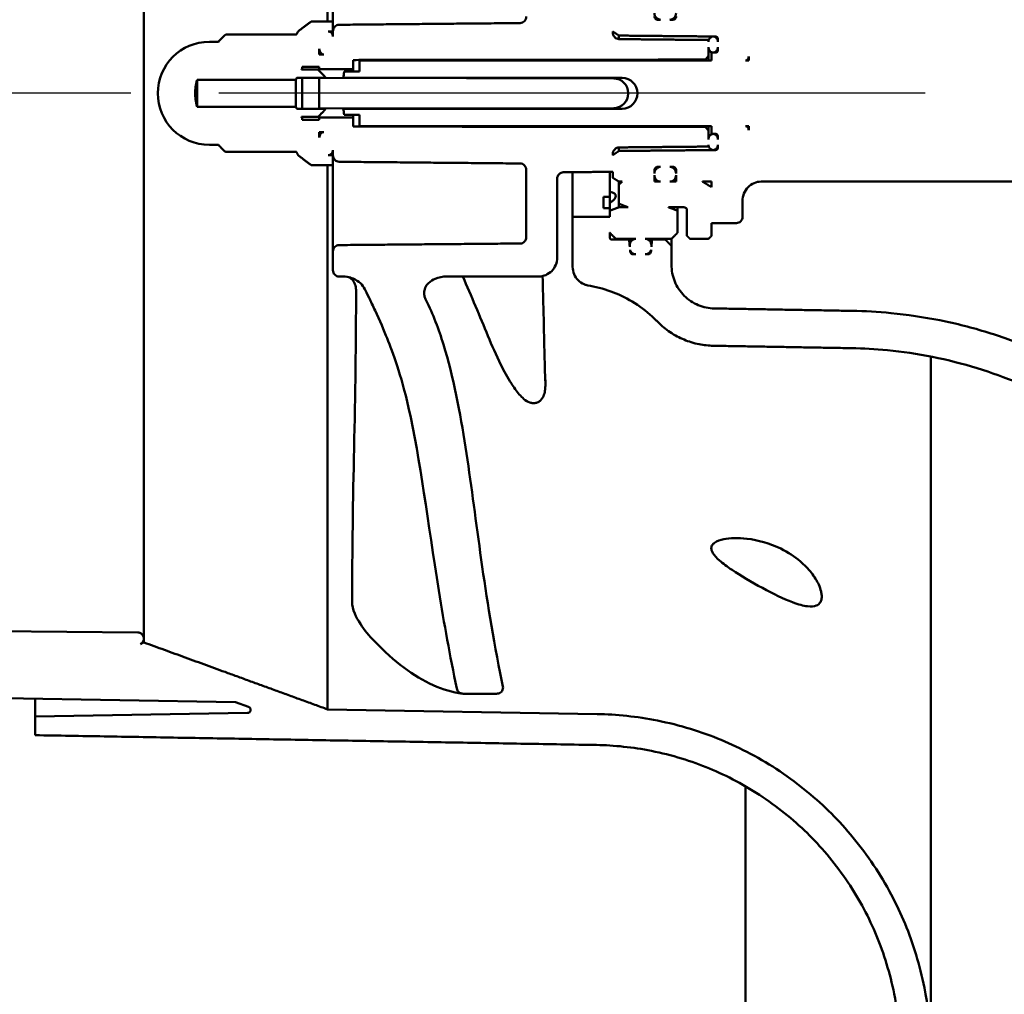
# Model space of a CAD drawing. Header units: inches. Extents: x 0 to 234, y 0 to 165.
# Tile 66 of 85: x 151.12 to 157.4, y 66.74 to 72.96. Entities that reach past the tile are written whole.
import ezdxf

# ---------------------------------------------------------------- set-up
doc = ezdxf.new("R2010")
doc.units = ezdxf.units.IN
doc.header["$LTSCALE"] = 10
doc.header["$MEASUREMENT"] = 0
doc.linetypes.add('CHAIN', pattern=[0.3543, 0.2362, -0.0295, 0.0591, -0.0295])
doc.layers.add('Centerline (ANSI)', color=7, linetype='Continuous', lineweight=25)
doc.layers.add('Visible (ANSI)', color=7, linetype='Continuous', lineweight=50)

msp = doc.modelspace()

# ---------------------------------------------------------------- linework, layer by layer
at = {"layer": 'Centerline (ANSI)', "linetype": 'CHAIN', "ltscale": 1.905165}
msp.add_line((170.3909, 72.4865), (142.5861, 72.4865), dxfattribs=at)
at = {"layer": 'Visible (ANSI)'}
for p, q in [((153.0834, 76.4125), (153.0834, 72.9448)), ((151.9124, 75.9858), (151.9124, 68.9871)), ((151.9121, 69.0112), (151.9121, 75.9618)), ((153.1173, 73.1649), (153.1173, 72.9448)), ((153.1173, 72.9448), (152.9795, 72.9448)), ((153.1173, 72.8808), (153.1173, 72.9448)), ((155.2059, 72.9554), (155.1862, 72.9554)), ((155.2846, 72.9554), (155.265, 72.9554)), ((152.8849, 72.8605), (152.4346, 72.8605)), ((153.0878, 72.8808), (153.1173, 72.8808)), ((153.1173, 72.8808), (153.1173, 72.8801)), ((153.1173, 72.8801), (153.1173, 72.8481)), ((154.9008, 72.8754), (154.9008, 72.8798)), ((154.9402, 72.8316), (154.9402, 72.8542)), ((152.389, 72.8148), (152.3299, 72.8148)), ((155.511, 72.8148), (155.511, 72.826)), ((155.5701, 72.835), (155.5701, 72.8148)), ((153.0307, 72.7335), (153.0307, 72.7691)), ((153.0602, 72.7335), (153.0307, 72.7335)), ((155.511, 72.7261), (155.511, 72.7807)), ((155.511, 72.6959), (155.511, 72.7261)), ((155.5583, 72.7455), (155.5307, 72.7455)), ((155.5307, 72.7455), (155.5307, 72.6959)), ((155.5701, 72.7807), (155.5701, 72.7598)), ((153.2472, 72.6405), (153.2472, 72.6985)), ((155.5307, 72.6959), (153.2866, 72.6959)), ((153.2866, 72.6959), (153.2866, 72.6249)), ((155.4913, 72.701), (155.4913, 72.6959)), ((155.7669, 72.6959), (155.7472, 72.6959)), ((155.7669, 72.7212), (155.7669, 72.6959)), ((153.0203, 72.6374), (152.9165, 72.6374)), ((152.9205, 72.6435), (152.9205, 72.6552)), ((152.9205, 72.6552), (153.0307, 72.6552)), ((152.9205, 72.6374), (152.9205, 72.6435)), ((153.0307, 72.6552), (153.0307, 72.6405)), ((153.0307, 72.6405), (153.2472, 72.6405)), ((153.0307, 72.6279), (153.0307, 72.6405)), ((153.2866, 72.6249), (153.1882, 72.6249)), ((153.1882, 72.6249), (153.1882, 72.6217)), ((153.2472, 72.6249), (153.2472, 72.6405)), ((152.2512, 72.5727), (152.8811, 72.5727)), ((152.2512, 72.4002), (152.2512, 72.5727)), ((152.8811, 72.5727), (152.8811, 72.4002)), ((152.8867, 72.5849), (153.072, 72.5849)), ((152.9205, 72.3881), (152.9205, 72.5849)), ((153.0307, 72.5839), (153.0307, 72.5849)), ((154.9069, 72.5806), (153.0307, 72.5839)), ((153.0307, 72.5839), (153.0307, 72.389)), ((153.1827, 72.5849), (154.9598, 72.5849)), ((153.2472, 72.5835), (153.2472, 72.5849)), ((154.9992, 72.4848), (154.9992, 72.4881)), ((152.8811, 72.4002), (152.2512, 72.4002)), ((153.072, 72.3881), (152.8867, 72.3881)), ((153.0307, 72.389), (154.9069, 72.3923)), ((153.0307, 72.3881), (153.0307, 72.389)), ((154.9598, 72.3881), (153.1827, 72.3881)), ((153.1882, 72.3513), (153.1882, 72.3481)), ((153.1882, 72.3481), (153.2866, 72.3481)), ((153.2472, 72.3881), (153.2472, 72.3894)), ((153.2472, 72.3325), (153.2472, 72.3481)), ((153.2866, 72.3481), (153.2866, 72.2771)), ((152.9165, 72.3355), (153.0203, 72.3355)), ((152.9205, 72.3295), (152.9205, 72.3355)), ((152.9205, 72.3178), (152.9205, 72.3295)), ((153.0307, 72.3178), (152.9205, 72.3178)), ((153.0307, 72.3325), (153.0307, 72.3451)), ((153.2472, 72.3325), (153.0307, 72.3325)), ((153.0307, 72.3325), (153.0307, 72.3178)), ((153.2472, 72.2745), (153.2472, 72.3325)), ((153.0307, 72.2038), (153.0307, 72.2395)), ((153.0307, 72.2395), (153.0602, 72.2395)), ((153.2866, 72.2771), (155.5307, 72.2771)), ((155.4913, 72.2771), (155.4913, 72.2719)), ((155.511, 72.2468), (155.511, 72.2771)), ((155.511, 72.1922), (155.511, 72.2468)), ((155.5307, 72.2771), (155.5307, 72.2274)), ((155.5307, 72.2274), (155.5583, 72.2274)), ((155.7472, 72.2771), (155.7669, 72.2771)), ((155.7669, 72.2771), (155.7669, 72.2518)), ((152.3299, 72.1582), (152.389, 72.1582)), ((155.511, 72.147), (155.511, 72.1582)), ((155.5701, 72.2132), (155.5701, 72.1922)), ((155.5701, 72.1582), (155.5701, 72.138)), ((152.4346, 72.1125), (152.8849, 72.1125)), ((153.1173, 72.1249), (153.1173, 72.0928)), ((154.9008, 72.0931), (154.9008, 72.0975)), ((154.9402, 72.1188), (154.9402, 72.1414)), ((153.1173, 72.0922), (153.0878, 72.0922)), ((153.1173, 72.0928), (153.1173, 72.0922)), ((153.1173, 72.0281), (153.1173, 72.0922)), ((152.9795, 72.0281), (153.1173, 72.0281)), ((153.0834, 72.0281), (153.0834, 68.5604)), ((153.1173, 72.0281), (153.1173, 71.8081)), ((154.3496, 71.9969), (154.3496, 71.5693)), ((154.6449, 71.9837), (154.6449, 71.6995)), ((154.8811, 71.9859), (154.8811, 71.8568)), ((154.9008, 71.9861), (154.9008, 71.9477)), ((155.1665, 71.9756), (155.1665, 71.9965)), ((155.1862, 72.0176), (155.2059, 72.0176)), ((155.265, 72.0176), (155.2846, 72.0176)), ((155.3043, 71.9965), (155.3043, 71.9756)), ((154.5465, 71.4387), (154.5465, 71.9416)), ((154.9402, 71.9238), (154.9598, 71.9238)), ((154.9402, 71.9238), (154.9402, 71.9031)), ((155.1665, 71.9238), (155.1665, 71.9652)), ((155.2059, 71.9238), (155.1665, 71.9238)), ((155.3043, 71.9238), (155.265, 71.9238)), ((155.3043, 71.9652), (155.3043, 71.9238)), ((155.4717, 71.9238), (155.5307, 71.9238)), ((155.5307, 71.9238), (155.5307, 71.8881)), ((155.8457, 71.9238), (157.5221, 71.9238)), ((154.8811, 71.7886), (154.8811, 71.8568)), ((154.9402, 71.9031), (154.9402, 71.7824)), ((153.1173, 71.8081), (153.1173, 71.6912)), ((154.8417, 71.7547), (154.8417, 71.8258)), ((154.8811, 71.7886), (154.8811, 71.7381)), ((154.9402, 71.7602), (154.9402, 71.7824)), ((155.7276, 71.6995), (155.7276, 71.8008)), ((154.8811, 71.7381), (154.8811, 71.6995)), ((154.9992, 71.7602), (154.9402, 71.7602)), ((155.2551, 71.7602), (155.3535, 71.7602)), ((155.3142, 71.7381), (155.3142, 71.7602)), ((155.3142, 71.5989), (155.3142, 71.7381)), ((155.3732, 71.74), (155.3732, 71.5788)), ((153.1173, 71.6912), (153.1173, 71.479)), ((154.8811, 71.6995), (154.6449, 71.6995)), ((154.6449, 71.6995), (154.6449, 71.3795)), ((155.5307, 71.5788), (155.5307, 71.6592)), ((155.5307, 71.6592), (155.6882, 71.6592)), ((154.8811, 71.5668), (154.8811, 71.5989)), ((155.0051, 71.5547), (154.8929, 71.5547)), ((154.9205, 71.5587), (155.0484, 71.5587)), ((155.0051, 71.5587), (155.0051, 71.5547)), ((155.0091, 71.5587), (155.0091, 71.5187)), ((155.1075, 71.5587), (155.2748, 71.5587)), ((155.1468, 71.5187), (155.1468, 71.5587)), ((155.1508, 71.5587), (155.1508, 71.5547)), ((155.2354, 71.5547), (155.1508, 71.5547)), ((155.2354, 71.5587), (155.2354, 71.5547)), ((155.2748, 71.5587), (155.2748, 71.5147)), ((155.3929, 71.5587), (155.511, 71.5587)), ((153.1173, 71.479), (153.1173, 71.3589)), ((155.0091, 71.5187), (155.0091, 71.5077)), ((155.1468, 71.5077), (155.1468, 71.5187)), ((155.2748, 71.3939), (155.2748, 71.5147)), ((155.0484, 71.4607), (155.0311, 71.4607)), ((155.1248, 71.4607), (155.1075, 71.4607)), ((153.1567, 71.319), (153.1838, 71.319)), ((153.8453, 71.319), (154.4283, 71.319)), ((154.7425, 71.2618), (154.7587, 71.2589)), ((156.9267, 66.4458), (156.9267, 70.8089)), ((151.8731, 69.0506), (150.1252, 69.0659)), ((153.9487, 68.66), (154.16, 68.66)), ((151.0228, 68.6324), (152.4962, 68.6066)), ((151.2197, 68.6289), (151.2197, 68.5141)), ((152.4962, 68.6066), (152.5802, 68.576)), ((152.5738, 68.5378), (151.2197, 68.5141)), ((154.8008, 68.5304), (153.0834, 68.5604)), ((151.2197, 68.5141), (151.2197, 68.3959)), ((155.7472, 68.0697), (155.7472, 68.0525)), ((155.7472, 66.4899), (155.7472, 68.0525))]:
    msp.add_line(p, q, dxfattribs=at)
for centre, radius, start, end in [((152.3299, 72.4865), 0.3283, 90, 270), ((154.9067, 72.4881), 0.0925, 0, 89.9), ((154.9598, 72.4865), 0.0984, 270, 90), ((154.9067, 72.4848), 0.0925, 270.1, 0), ((150.1173, 72.4865), 3.9329, 296.79852, 297.15719)]:
    msp.add_arc(centre, radius, start, end, dxfattribs=at)
for major_axis, start_param, end_param in [((46.238, 0.4036), 4.800567, 4.801421), ((-46.238, 0.4036), 1.659238, 1.660093)]:
    msp.add_ellipse((150.7638, 72.4865), major_axis=major_axis, ratio=0.015115, start_param=start_param, end_param=end_param, dxfattribs=at)
for points, knots in [([(154.3496, 72.976), (154.3496, 72.9708), (154.3484, 72.9645), (154.3446, 72.9548), (154.3413, 72.9496), (154.3343, 72.9423), (154.3294, 72.9389), (154.3207, 72.9351), (154.3153, 72.9339), (154.3106, 72.9339)], [0.1526126, 0.1526126, 0.1526126, 0.1526126, 0.1929298, 0.1929298, 0.2321313, 0.2321313, 0.2697324, 0.2697324, 0.3050541, 0.3050541, 0.3050541, 0.3050541]), ([(155.1665, 72.9973), (155.1665, 72.9921), (155.1677, 72.9859), (155.1716, 72.9762), (155.1749, 72.9711), (155.1818, 72.9638), (155.1867, 72.9604), (155.1956, 72.9566), (155.2011, 72.9554), (155.2059, 72.9554)], [0.1522646, 0.1522646, 0.1522646, 0.1522646, 0.1923147, 0.1923147, 0.2313332, 0.2313332, 0.2688834, 0.2688834, 0.3051421, 0.3051421, 0.3051421, 0.3051421]), ([(155.1862, 72.9554), (155.1838, 72.9554), (155.181, 72.956), (155.1766, 72.9579), (155.1742, 72.9596), (155.1707, 72.9632), (155.1691, 72.9658), (155.1671, 72.9707), (155.1665, 72.9738), (155.1665, 72.9764)], [-0.15293421, -0.15293421, -0.15293421, -0.15293421, -0.13481388, -0.13481388, -0.11604705, -0.11604705, -0.0965114, -0.0965114, -0.07638047, -0.07638047, -0.07638047, -0.07638047]), ([(155.265, 72.9554), (155.2697, 72.9554), (155.2753, 72.9566), (155.2842, 72.9604), (155.289, 72.9638), (155.296, 72.9711), (155.2993, 72.9762), (155.3031, 72.9859), (155.3043, 72.9921), (155.3043, 72.9973)], [0.3051421, 0.3051421, 0.3051421, 0.3051421, 0.3414008, 0.3414008, 0.3789511, 0.3789511, 0.4179696, 0.4179696, 0.4580196, 0.4580196, 0.4580196, 0.4580196]), ([(155.3043, 72.9764), (155.3043, 72.9738), (155.3037, 72.9707), (155.3018, 72.9658), (155.3002, 72.9632), (155.2967, 72.9596), (155.2943, 72.9579), (155.2898, 72.956), (155.287, 72.9554), (155.2846, 72.9554)], [0.07638047, 0.07638047, 0.07638047, 0.07638047, 0.0965114, 0.0965114, 0.11604705, 0.11604705, 0.13481388, 0.13481388, 0.15293421, 0.15293421, 0.15293421, 0.15293421]), ([(153.1563, 72.923), (153.1517, 72.923), (153.1463, 72.9218), (153.1375, 72.918), (153.1327, 72.9146), (153.1257, 72.9073), (153.1224, 72.902), (153.1185, 72.8921), (153.1173, 72.8856), (153.1173, 72.8801)], [0.0008691, 0.0008691, 0.0008691, 0.0008691, 0.0360502, 0.0360502, 0.0735794, 0.0735794, 0.1131544, 0.1131544, 0.154873, 0.154873, 0.154873, 0.154873]), ([(152.4346, 72.8605), (152.4244, 72.8532), (152.4149, 72.8449), (152.4008, 72.83), (152.3947, 72.8227), (152.389, 72.8148)], [3.9792045, 3.9792045, 3.9792045, 3.9792045, 4.0668676, 4.0668676, 4.1354296, 4.1354296, 4.1354296, 4.1354296]), ([(153.1173, 72.8481), (153.1173, 72.8523), (153.1164, 72.8572), (153.1135, 72.8648), (153.111, 72.8688), (153.1057, 72.8744), (153.1021, 72.877), (153.0955, 72.8799), (153.0913, 72.8808), (153.0878, 72.8808)], [-0.117145, -0.117145, -0.117145, -0.117145, -0.0852025, -0.0852025, -0.0551336, -0.0551336, -0.0268974, -0.0268974, 0, 0, 0, 0]), ([(154.9398, 72.8316), (154.9352, 72.8317), (154.9299, 72.8328), (154.9211, 72.8367), (154.9163, 72.8403), (154.9093, 72.8478), (154.9059, 72.8532), (154.902, 72.8633), (154.9008, 72.8699), (154.9008, 72.8754)], [0.3123351, 0.3123351, 0.3123351, 0.3123351, 0.3471746, 0.3471746, 0.3851543, 0.3851543, 0.4256865, 0.4256865, 0.4679073, 0.4679073, 0.4679073, 0.4679073]), ([(155.5701, 72.8148), (155.5701, 72.8191), (155.5692, 72.8242), (155.5662, 72.8319), (155.5637, 72.836), (155.5584, 72.8417), (155.5548, 72.8443), (155.5482, 72.8472), (155.5441, 72.8481), (155.5405, 72.8481), (155.537, 72.8481), (155.5329, 72.8472), (155.5263, 72.8443), (155.5227, 72.8417), (155.5174, 72.836), (155.5149, 72.8319), (155.5119, 72.8242), (155.511, 72.8191), (155.511, 72.8148)], [0.3576316, 0.3576316, 0.3576316, 0.3576316, 0.3904027, 0.3904027, 0.4208916, 0.4208916, 0.4492037, 0.4492037, 0.4759492, 0.4759492, 0.4759492, 0.5026948, 0.5026948, 0.5310069, 0.5310069, 0.5614958, 0.5614958, 0.5942669, 0.5942669, 0.5942669, 0.5942669]), ([(155.5584, 72.8482), (155.5598, 72.8482), (155.5614, 72.8478), (155.5641, 72.8466), (155.5656, 72.8455), (155.5677, 72.8432), (155.5686, 72.8416), (155.5697, 72.8386), (155.5701, 72.8366), (155.5701, 72.835)], [0.00026076, 0.00026076, 0.00026076, 0.00026076, 0.01102462, 0.01102462, 0.02272514, 0.02272514, 0.03457718, 0.03457718, 0.04714713, 0.04714713, 0.04714713, 0.04714713]), ([(153.0307, 72.7691), (153.0307, 72.7646), (153.0317, 72.7591), (153.0347, 72.7508), (153.0373, 72.7464), (153.0427, 72.7403), (153.0463, 72.7375), (153.0528, 72.7344), (153.0568, 72.7335), (153.0602, 72.7335)], [0.1205512, 0.1205512, 0.1205512, 0.1205512, 0.1555107, 0.1555107, 0.1881229, 0.1881229, 0.2172056, 0.2172056, 0.2432411, 0.2432411, 0.2432411, 0.2432411]), ([(155.511, 72.7807), (155.511, 72.7764), (155.5119, 72.7713), (155.5147, 72.7634), (155.5171, 72.7591), (155.5222, 72.7529), (155.5259, 72.7499), (155.5328, 72.7466), (155.537, 72.7455), (155.544, 72.7455), (155.548, 72.7465), (155.5546, 72.7495), (155.5582, 72.7523), (155.5635, 72.7583), (155.5661, 72.7627), (155.5691, 72.7709), (155.5701, 72.7762), (155.5701, 72.7807)], [0.119898, 0.119898, 0.119898, 0.119898, 0.1528257, 0.1528257, 0.1838451, 0.1838451, 0.2143361, 0.2143361, 0.241688, 0.241688, 0.2678477, 0.2678477, 0.2968202, 0.2968202, 0.3290502, 0.3290502, 0.3634714, 0.3634714, 0.3634714, 0.3634714]), ([(155.5701, 72.7598), (155.5701, 72.7579), (155.5697, 72.7557), (155.5685, 72.7524), (155.5674, 72.7506), (155.5653, 72.7482), (155.5639, 72.7471), (155.5612, 72.7459), (155.5596, 72.7455), (155.5583, 72.7455)], [0.0486921, 0.0486921, 0.0486921, 0.0486921, 0.06278672, 0.06278672, 0.07575541, 0.07575541, 0.08731993, 0.08731993, 0.09775941, 0.09775941, 0.09775941, 0.09775941]), ([(155.7472, 72.6959), (155.7495, 72.6959), (155.7521, 72.6965), (155.7564, 72.6987), (155.7588, 72.7006), (155.7624, 72.7049), (155.7641, 72.708), (155.7663, 72.714), (155.7669, 72.7179), (155.7669, 72.7212)], [-0.16790091, -0.16790091, -0.16790091, -0.16790091, -0.150902, -0.150902, -0.13124609, -0.13124609, -0.10834709, -0.10834709, -0.08310616, -0.08310616, -0.08310616, -0.08310616]), ([(153.0602, 72.2395), (153.0568, 72.2395), (153.0528, 72.2386), (153.0463, 72.2355), (153.0427, 72.2327), (153.0373, 72.2266), (153.0347, 72.2221), (153.0317, 72.2138), (153.0307, 72.2084), (153.0307, 72.2038)], [-0.2432411, -0.2432411, -0.2432411, -0.2432411, -0.2172056, -0.2172056, -0.1881229, -0.1881229, -0.1555107, -0.1555107, -0.1205512, -0.1205512, -0.1205512, -0.1205512]), ([(155.5701, 72.1922), (155.5701, 72.1967), (155.5691, 72.2021), (155.5661, 72.2103), (155.5635, 72.2147), (155.5582, 72.2207), (155.5546, 72.2235), (155.548, 72.2265), (155.544, 72.2274), (155.537, 72.2274), (155.5328, 72.2264), (155.5259, 72.2231), (155.5222, 72.22), (155.5171, 72.2138), (155.5147, 72.2096), (155.5119, 72.2017), (155.511, 72.1966), (155.511, 72.1922)], [0.119898, 0.119898, 0.119898, 0.119898, 0.1543192, 0.1543192, 0.1865491, 0.1865491, 0.2155217, 0.2155217, 0.2416813, 0.2416813, 0.2690332, 0.2690332, 0.2995242, 0.2995242, 0.3305436, 0.3305436, 0.3634714, 0.3634714, 0.3634714, 0.3634714]), ([(155.5583, 72.2274), (155.5596, 72.2274), (155.5612, 72.2271), (155.5639, 72.2258), (155.5653, 72.2247), (155.5674, 72.2223), (155.5685, 72.2206), (155.5697, 72.2172), (155.5701, 72.215), (155.5701, 72.2132)], [-0.09775941, -0.09775941, -0.09775941, -0.09775941, -0.08731993, -0.08731993, -0.07575541, -0.07575541, -0.06278672, -0.06278672, -0.0486921, -0.0486921, -0.0486921, -0.0486921]), ([(155.7669, 72.2518), (155.7669, 72.2551), (155.7663, 72.259), (155.7641, 72.2649), (155.7624, 72.2681), (155.7588, 72.2723), (155.7564, 72.2743), (155.7521, 72.2764), (155.7495, 72.2771), (155.7472, 72.2771)], [0.08310616, 0.08310616, 0.08310616, 0.08310616, 0.10834709, 0.10834709, 0.13124609, 0.13124609, 0.150902, 0.150902, 0.16790091, 0.16790091, 0.16790091, 0.16790091]), ([(152.389, 72.1582), (152.3947, 72.1503), (152.4008, 72.1429), (152.4149, 72.1281), (152.4244, 72.1198), (152.4346, 72.1125)], [0.8062055, 0.8062055, 0.8062055, 0.8062055, 0.8747675, 0.8747675, 0.9624306, 0.9624306, 0.9624306, 0.9624306]), ([(155.511, 72.1582), (155.511, 72.1539), (155.5119, 72.1488), (155.5149, 72.141), (155.5174, 72.1369), (155.5227, 72.1313), (155.5263, 72.1287), (155.5329, 72.1258), (155.537, 72.1249), (155.5405, 72.1249), (155.5441, 72.1249), (155.5482, 72.1258), (155.5548, 72.1287), (155.5584, 72.1313), (155.5637, 72.1369), (155.5662, 72.141), (155.5692, 72.1488), (155.5701, 72.1539), (155.5701, 72.1582)], [0.3576316, 0.3576316, 0.3576316, 0.3576316, 0.3904027, 0.3904027, 0.4208916, 0.4208916, 0.4492037, 0.4492037, 0.4759492, 0.4759492, 0.4759492, 0.5026948, 0.5026948, 0.5310069, 0.5310069, 0.5614958, 0.5614958, 0.5942669, 0.5942669, 0.5942669, 0.5942669]), ([(153.0878, 72.0922), (153.0913, 72.0922), (153.0955, 72.0931), (153.1021, 72.096), (153.1057, 72.0986), (153.111, 72.1041), (153.1135, 72.1082), (153.1164, 72.1157), (153.1173, 72.1207), (153.1173, 72.1249)], [0, 0, 0, 0, 0.0268974, 0.0268974, 0.0551336, 0.0551336, 0.0852025, 0.0852025, 0.117145, 0.117145, 0.117145, 0.117145]), ([(154.9008, 72.0975), (154.9008, 72.1031), (154.902, 72.1096), (154.9059, 72.1197), (154.9093, 72.1252), (154.9163, 72.1327), (154.9211, 72.1362), (154.9299, 72.1401), (154.9352, 72.1413), (154.9398, 72.1414)], [0.1550248, 0.1550248, 0.1550248, 0.1550248, 0.1972456, 0.1972456, 0.2377777, 0.2377777, 0.2757575, 0.2757575, 0.310597, 0.310597, 0.310597, 0.310597]), ([(155.5701, 72.138), (155.5701, 72.1363), (155.5697, 72.1344), (155.5686, 72.1314), (155.5677, 72.1298), (155.5656, 72.1275), (155.5641, 72.1264), (155.5614, 72.1252), (155.5598, 72.1248), (155.5584, 72.1248)], [0.14179348, 0.14179348, 0.14179348, 0.14179348, 0.15436343, 0.15436343, 0.16621548, 0.16621548, 0.177916, 0.177916, 0.18867986, 0.18867986, 0.18867986, 0.18867986]), ([(153.1173, 72.0928), (153.1173, 72.0873), (153.1185, 72.0809), (153.1224, 72.071), (153.1257, 72.0657), (153.1327, 72.0584), (153.1375, 72.0549), (153.1463, 72.0511), (153.1517, 72.05), (153.1563, 72.0499)], [0.4673483, 0.4673483, 0.4673483, 0.4673483, 0.5090669, 0.5090669, 0.5486419, 0.5486419, 0.5861711, 0.5861711, 0.6213522, 0.6213522, 0.6213522, 0.6213522]), ([(154.3106, 72.0391), (154.3153, 72.039), (154.3207, 72.0378), (154.3294, 72.034), (154.3343, 72.0306), (154.3413, 72.0234), (154.3446, 72.0181), (154.3484, 72.0084), (154.3496, 72.0022), (154.3496, 71.9969)], [0.3067923, 0.3067923, 0.3067923, 0.3067923, 0.342114, 0.342114, 0.3797151, 0.3797151, 0.4189166, 0.4189166, 0.4592339, 0.4592339, 0.4592339, 0.4592339]), ([(154.5465, 71.9416), (154.5465, 71.9468), (154.5476, 71.9529), (154.5515, 71.9625), (154.5548, 71.9676), (154.5617, 71.9748), (154.5665, 71.9782), (154.5753, 71.982), (154.5808, 71.9831), (154.5855, 71.9832)], [0.1517847, 0.1517847, 0.1517847, 0.1517847, 0.1914696, 0.1914696, 0.2302394, 0.2302394, 0.2677211, 0.2677211, 0.3032036, 0.3032036, 0.3032036, 0.3032036]), ([(155.2059, 72.0176), (155.2011, 72.0176), (155.1956, 72.0164), (155.1867, 72.0126), (155.1818, 72.0092), (155.1749, 72.0019), (155.1716, 71.9967), (155.1677, 71.9871), (155.1665, 71.9809), (155.1665, 71.9756)], [0.3051421, 0.3051421, 0.3051421, 0.3051421, 0.3414008, 0.3414008, 0.3789511, 0.3789511, 0.4179696, 0.4179696, 0.4580196, 0.4580196, 0.4580196, 0.4580196]), ([(155.1665, 71.9965), (155.1665, 71.9992), (155.1671, 72.0023), (155.1691, 72.0071), (155.1707, 72.0097), (155.1742, 72.0134), (155.1766, 72.0151), (155.181, 72.017), (155.1838, 72.0176), (155.1862, 72.0176)], [0.07638047, 0.07638047, 0.07638047, 0.07638047, 0.0965114, 0.0965114, 0.11604705, 0.11604705, 0.13481388, 0.13481388, 0.15293421, 0.15293421, 0.15293421, 0.15293421]), ([(155.3043, 71.9756), (155.3043, 71.9809), (155.3031, 71.9871), (155.2993, 71.9967), (155.296, 72.0019), (155.289, 72.0092), (155.2842, 72.0126), (155.2753, 72.0164), (155.2697, 72.0176), (155.265, 72.0176)], [0.1522646, 0.1522646, 0.1522646, 0.1522646, 0.1923147, 0.1923147, 0.2313332, 0.2313332, 0.2688834, 0.2688834, 0.3051421, 0.3051421, 0.3051421, 0.3051421]), ([(155.2846, 72.0176), (155.287, 72.0176), (155.2898, 72.017), (155.2943, 72.0151), (155.2967, 72.0134), (155.3002, 72.0097), (155.3018, 72.0071), (155.3037, 72.0023), (155.3043, 71.9992), (155.3043, 71.9965)], [-0.15293421, -0.15293421, -0.15293421, -0.15293421, -0.13481388, -0.13481388, -0.11604705, -0.11604705, -0.0965114, -0.0965114, -0.07638047, -0.07638047, -0.07638047, -0.07638047]), ([(155.1665, 71.9652), (155.1665, 71.9601), (155.1677, 71.954), (155.1714, 71.9446), (155.1746, 71.9395), (155.1815, 71.9323), (155.1864, 71.9288), (155.1954, 71.9249), (155.2011, 71.9238), (155.2059, 71.9238)], [-0.1521091, -0.1521091, -0.1521091, -0.1521091, -0.112856, -0.112856, -0.0747692, -0.0747692, -0.0369101, -0.0369101, 0, 0, 0, 0]), ([(155.265, 71.9238), (155.2697, 71.9238), (155.2754, 71.9249), (155.2843, 71.9287), (155.2891, 71.9321), (155.296, 71.9392), (155.2993, 71.9443), (155.3032, 71.9539), (155.3043, 71.96), (155.3043, 71.9652)], [0, 0, 0, 0, 0.036428, 0.036428, 0.0737723, 0.0737723, 0.1123389, 0.1123389, 0.1521085, 0.1521085, 0.1521085, 0.1521085]), ([(155.7276, 71.8008), (155.7276, 71.8161), (155.7311, 71.8341), (155.7424, 71.8622), (155.7523, 71.8774), (155.7731, 71.8988), (155.7876, 71.9089), (155.8144, 71.9203), (155.8313, 71.9238), (155.8457, 71.9238)], [0.4508057, 0.4508057, 0.4508057, 0.4508057, 0.5671506, 0.5671506, 0.6821123, 0.6821123, 0.7943781, 0.7943781, 0.9039197, 0.9039197, 0.9039197, 0.9039197]), ([(154.8811, 71.8568), (154.8877, 71.8566), (154.8938, 71.8558), (154.9054, 71.8526), (154.911, 71.8497), (154.9186, 71.842), (154.9205, 71.8373), (154.9205, 71.8277), (154.9186, 71.8221), (154.911, 71.8109), (154.9054, 71.8053), (154.8938, 71.7963), (154.8877, 71.7923), (154.8811, 71.7886)], [-0.5049582, -0.5049582, -0.5049582, -0.5049582, -0.4476971, -0.4476971, -0.3744909, -0.3744909, -0.3012846, -0.3012846, -0.2280783, -0.2280783, -0.1548721, -0.1548721, -0.097611, -0.097611, -0.097611, -0.097611]), ([(155.3535, 71.7602), (155.3559, 71.7602), (155.3588, 71.7596), (155.3632, 71.7578), (155.3657, 71.7561), (155.3691, 71.7526), (155.3708, 71.7501), (155.3726, 71.7454), (155.3732, 71.7425), (155.3732, 71.74)], [-0.15020663, -0.15020663, -0.15020663, -0.15020663, -0.13186619, -0.13186619, -0.11324623, -0.11324623, -0.09429389, -0.09429389, -0.07507917, -0.07507917, -0.07507917, -0.07507917]), ([(155.6882, 71.6592), (155.693, 71.6592), (155.6987, 71.6603), (155.7076, 71.6641), (155.7125, 71.6674), (155.7194, 71.6744), (155.7226, 71.6794), (155.7264, 71.6886), (155.7276, 71.6945), (155.7276, 71.6995)], [0, 0, 0, 0, 0.0367451, 0.0367451, 0.0739245, 0.0739245, 0.1116627, 0.1116627, 0.1499176, 0.1499176, 0.1499176, 0.1499176]), ([(154.3496, 71.5693), (154.3496, 71.5644), (154.3485, 71.5585), (154.3447, 71.5493), (154.3414, 71.5444), (154.3345, 71.5374), (154.3297, 71.5341), (154.3209, 71.5304), (154.3153, 71.5293), (154.3106, 71.5293)], [0.4485541, 0.4485541, 0.4485541, 0.4485541, 0.486489, 0.486489, 0.524046, 0.524046, 0.5611875, 0.5611875, 0.5971337, 0.5971337, 0.5971337, 0.5971337]), ([(154.8929, 71.5547), (154.8915, 71.5547), (154.8898, 71.5551), (154.8871, 71.5562), (154.8856, 71.5572), (154.8835, 71.5593), (154.8826, 71.5608), (154.8814, 71.5635), (154.8811, 71.5653), (154.8811, 71.5668)], [0, 0, 0, 0, 0.01104238, 0.01104238, 0.02218786, 0.02218786, 0.03346073, 0.03346073, 0.04484269, 0.04484269, 0.04484269, 0.04484269]), ([(155.0484, 71.5587), (155.0436, 71.5587), (155.0379, 71.5576), (155.029, 71.5538), (155.0241, 71.5506), (155.0172, 71.5436), (155.014, 71.5386), (155.0102, 71.5295), (155.0091, 71.5236), (155.0091, 71.5187)], [0.2987164, 0.2987164, 0.2987164, 0.2987164, 0.3355295, 0.3355295, 0.3726887, 0.3726887, 0.4102506, 0.4102506, 0.4481188, 0.4481188, 0.4481188, 0.4481188]), ([(155.1468, 71.5187), (155.1468, 71.5236), (155.1457, 71.5295), (155.1419, 71.5386), (155.1387, 71.5436), (155.1318, 71.5506), (155.1269, 71.5538), (155.118, 71.5576), (155.1123, 71.5587), (155.1075, 71.5587)], [0.149314, 0.149314, 0.149314, 0.149314, 0.1871822, 0.1871822, 0.2247441, 0.2247441, 0.2619033, 0.2619033, 0.2987164, 0.2987164, 0.2987164, 0.2987164]), ([(153.1563, 71.519), (153.1516, 71.519), (153.1461, 71.5178), (153.1372, 71.5141), (153.1324, 71.5108), (153.1255, 71.5039), (153.1222, 71.499), (153.1185, 71.4898), (153.1173, 71.484), (153.1173, 71.479)], [0.2993916, 0.2993916, 0.2993916, 0.2993916, 0.3353521, 0.3353521, 0.3725003, 0.3725003, 0.41002, 0.41002, 0.4478228, 0.4478228, 0.4478228, 0.4478228]), ([(155.0106, 71.4897), (155.011, 71.4881), (155.0115, 71.4866), (155.014, 71.4807), (155.0172, 71.4758), (155.0241, 71.4688), (155.0289, 71.4656), (155.0379, 71.4618), (155.0436, 71.4607), (155.0484, 71.4607)], [-0.1229044, -0.1229044, -0.1229044, -0.1229044, -0.1114569, -0.1114569, -0.073969, -0.073969, -0.0368422, -0.0368422, 0, 0, 0, 0]), ([(155.0311, 71.4607), (155.0287, 71.4607), (155.0258, 71.4612), (155.0213, 71.4631), (155.0189, 71.4647), (155.0155, 71.4682), (155.0138, 71.4707), (155.0122, 71.4747), (155.0116, 71.4769), (155.0115, 71.479)], [0, 0, 0, 0, 0.01842222, 0.01842222, 0.03698665, 0.03698665, 0.05572779, 0.05572779, 0.07045233, 0.07045233, 0.07045233, 0.07045233]), ([(155.1075, 71.4607), (155.1123, 71.4607), (155.118, 71.4618), (155.127, 71.4656), (155.1318, 71.4688), (155.1387, 71.4758), (155.1419, 71.4807), (155.1444, 71.4866), (155.1449, 71.4881), (155.1453, 71.4897)], [0, 0, 0, 0, 0.0368422, 0.0368422, 0.073969, 0.073969, 0.1114569, 0.1114569, 0.1229044, 0.1229044, 0.1229044, 0.1229044]), ([(155.1444, 71.479), (155.1443, 71.4769), (155.1437, 71.4747), (155.1421, 71.4707), (155.1404, 71.4682), (155.137, 71.4647), (155.1346, 71.4631), (155.1301, 71.4612), (155.1272, 71.4607), (155.1248, 71.4607)], [-0.07045233, -0.07045233, -0.07045233, -0.07045233, -0.05572779, -0.05572779, -0.03698665, -0.03698665, -0.01842222, -0.01842222, 0, 0, 0, 0]), ([(154.4283, 71.319), (154.4429, 71.319), (154.4599, 71.3225), (154.4868, 71.3337), (154.5014, 71.3435), (154.522, 71.3643), (154.5318, 71.379), (154.543, 71.4064), (154.5465, 71.4238), (154.5465, 71.4387)], [0, 0, 0, 0, 0.110631, 0.110631, 0.221924, 0.221924, 0.3341164, 0.3341164, 0.4472338, 0.4472338, 0.4472338, 0.4472338]), ([(153.1173, 71.3589), (153.1173, 71.354), (153.1185, 71.3481), (153.1222, 71.339), (153.1255, 71.3341), (153.1323, 71.3272), (153.1372, 71.3239), (153.1462, 71.3202), (153.1518, 71.319), (153.1567, 71.319)], [-0.1489993, -0.1489993, -0.1489993, -0.1489993, -0.1113694, -0.1113694, -0.0739876, -0.0739876, -0.0368836, -0.0368836, 0, 0, 0, 0]), ([(154.6449, 71.3795), (154.6449, 71.3647), (154.6483, 71.3473), (154.6595, 71.3199), (154.6693, 71.3052), (154.69, 71.2844), (154.7045, 71.2746), (154.7254, 71.2659), (154.7339, 71.2634), (154.7425, 71.2618)], [1.3418941, 1.3418941, 1.3418941, 1.3418941, 1.4548037, 1.4548037, 1.5668884, 1.5668884, 1.6781622, 1.6781622, 1.7392948, 1.7392948, 1.7392948, 1.7392948]), ([(155.5456, 71.1155), (155.53, 71.1157), (155.5132, 71.1174), (155.4787, 71.1243), (155.4609, 71.1299), (155.4296, 71.143), (155.4131, 71.1517), (155.3822, 71.1724), (155.3679, 71.1844), (155.3438, 71.2086), (155.3318, 71.2231), (155.3112, 71.2542), (155.3025, 71.2709), (155.2894, 71.3027), (155.2838, 71.3208), (155.2765, 71.3578), (155.2748, 71.3767), (155.2748, 71.3939)], [0.012116, 0.012116, 0.012116, 0.012116, 0.129179, 0.129179, 0.258358, 0.258358, 0.388099, 0.388099, 0.51784, 0.51784, 0.648436, 0.648436, 0.779032, 0.779032, 0.910707, 0.910707, 1.042382, 1.042382, 1.042382, 1.042382]), ([(153.1838, 71.319), (153.1998, 71.319), (153.2158, 71.3164), (153.2361, 71.31), (153.2411, 71.3082), (153.266, 71.2977), (153.2814, 71.2867), (153.3047, 71.2646), (153.3139, 71.252), (153.3202, 71.2388)], [-0.321589, -0.321589, -0.321589, -0.321589, -0.2433123, -0.2433123, -0.2176095, -0.2176095, -0.1114205, -0.1114205, 0, 0, 0, 0]), ([(153.2645, 71.2336), (153.2644, 71.2458), (153.2619, 71.2582), (153.2537, 71.2796), (153.2477, 71.2893), (153.2383, 71.3003), (153.2352, 71.3034), (153.2278, 71.3099), (153.224, 71.3123), (153.2207, 71.3141), (153.2199, 71.3145), (153.2193, 71.3148)], [0.0020963, 0.0020963, 0.0020963, 0.0020963, 0.1097461, 0.1097461, 0.2151191, 0.2151191, 0.2658525, 0.2658525, 0.3468717, 0.3468717, 0.3883464, 0.3883464, 0.3883464, 0.3883464]), ([(153.7099, 71.1698), (153.7064, 71.1768), (153.7035, 71.1841), (153.6998, 71.1991), (153.6988, 71.2066), (153.6988, 71.2253), (153.7009, 71.236), (153.7101, 71.2578), (153.7174, 71.2681), (153.7394, 71.2899), (153.7549, 71.2986), (153.7916, 71.3139), (153.8181, 71.319), (153.8453, 71.319)], [-0.6077193, -0.6077193, -0.6077193, -0.6077193, -0.5530697, -0.5530697, -0.500376, -0.500376, -0.4230233, -0.4230233, -0.3356288, -0.3356288, -0.2073956, -0.2073956, 0, 0, 0, 0]), ([(154.4712, 70.6216), (154.471, 70.617), (154.4708, 70.6118), (154.4698, 70.6002), (154.4695, 70.5965), (154.468, 70.5863), (154.4669, 70.5801), (154.4634, 70.5673), (154.4615, 70.5615), (154.4563, 70.5498), (154.4529, 70.5439), (154.4446, 70.5331), (154.4395, 70.5281), (154.4281, 70.5199), (154.4216, 70.5166), (154.4079, 70.5125), (154.4006, 70.5116), (154.3863, 70.512), (154.3792, 70.5133), (154.3586, 70.52), (154.3459, 70.5283), (154.324, 70.5467), (154.3142, 70.5571), (154.2861, 70.5895), (154.2698, 70.6134), (154.2299, 70.6764), (154.2079, 70.7168), (154.1569, 70.818), (154.1306, 70.8792), (154.0545, 71.0645), (153.9986, 71.1947), (153.9448, 71.319)], [0, 0, 0, 0, 0.270014, 0.270014, 0.370944, 0.370944, 0.452388, 0.452388, 0.506883, 0.506883, 0.561353, 0.561353, 0.615958, 0.615958, 0.670628, 0.670628, 0.725297, 0.725297, 0.77984, 0.77984, 0.890294, 0.890294, 0.998615, 0.998615, 1.21755, 1.21755, 1.56714, 1.56714, 2.105656, 2.105656, 3.189042, 3.189042, 3.189042, 3.189042]), ([(154.4536, 71.3218), (154.4555, 71.2384), (154.4574, 71.1626), (154.4633, 70.9293), (154.4661, 70.8113), (154.4687, 70.6987), (154.4694, 70.6705), (154.4698, 70.6561), (154.4699, 70.6544), (154.4699, 70.6544)], [0.471345, 0.471345, 0.471345, 0.471345, 1.527918, 1.527918, 4.090472, 4.090472, 5.421586, 5.421586, 5.719539, 5.719539, 5.719539, 5.719539]), ([(153.2397, 69.2503), (153.2396, 69.5651), (153.2453, 69.8974), (153.2592, 70.5623), (153.2653, 70.8986), (153.2645, 71.2331)], [0, 0, 0, 0, 3.205853, 3.205853, 6.529506, 6.529506, 6.529506, 6.529506]), ([(153.3202, 71.2388), (153.3262, 71.2265), (153.3332, 71.2116), (153.3582, 71.1605), (153.3727, 71.1308), (153.4154, 71.0396), (153.4437, 70.9718), (153.5003, 70.832), (153.5505, 70.6979), (153.5993, 70.4828)], [-3.413259, -3.413259, -3.413259, -3.413259, -2.900872, -2.900872, -2.527232, -2.527232, -1.679685, -1.679685, 0, 0, 0, 0]), ([(154.7587, 71.2589), (154.7642, 71.258), (154.7697, 71.2569), (154.827, 71.2454), (154.8777, 71.2295), (154.9674, 71.1921), (155.0146, 71.1672), (155.1028, 71.1079), (155.1437, 71.0736), (155.1803, 71.0368), (155.1825, 71.0346), (155.1847, 71.0323)], [6.267441, 6.267441, 6.267441, 6.267441, 6.306464, 6.306464, 6.675732, 6.675732, 7.046942, 7.046942, 7.418153, 7.418153, 7.441955, 7.441955, 7.441955, 7.441955]), ([(157.9464, 70.6758), (157.914, 70.6946), (157.8814, 70.7127), (157.7569, 70.7791), (157.6647, 70.8225), (157.4852, 70.8971), (157.3897, 70.9319), (157.1915, 70.9928), (157.0888, 71.0189), (156.8813, 71.0604), (156.7765, 71.0758), (156.5895, 71.094), (156.5067, 71.0985), (156.4265, 71.0999)], [19.746787, 19.746787, 19.746787, 19.746787, 20.010859, 20.010859, 20.752724, 20.752724, 21.492112, 21.492112, 22.231501, 22.231501, 22.970889, 22.970889, 23.57181, 23.57181, 23.57181, 23.57181]), ([(155.1847, 71.0323), (155.1861, 71.0308), (155.1876, 71.0293), (155.2114, 71.0054), (155.238, 70.9831), (155.2952, 70.9447), (155.3259, 70.9286), (155.3842, 70.9044), (155.4171, 70.894), (155.4813, 70.8812), (155.5124, 70.8781), (155.5415, 70.8776)], [6.7856009, 6.7856009, 6.7856009, 6.7856009, 6.8017082, 6.8017082, 7.0425082, 7.0425082, 7.2833082, 7.2833082, 7.523351, 7.523351, 7.7408925, 7.7408925, 7.7408925, 7.7408925]), ([(154.1833, 68.7909), (154.0727, 69.3458), (154.0297, 69.8008), (153.9288, 70.4456), (153.8854, 70.6795), (153.8214, 70.8866)], [-4.98309, -4.98309, -4.98309, -4.98309, -1.653356, -1.653356, -0.001981, -0.001981, -0.001981, -0.001981]), ([(156.4224, 70.8621), (156.4966, 70.8608), (156.5732, 70.8566), (156.7462, 70.8398), (156.8432, 70.8255), (157.0352, 70.7872), (157.1303, 70.7631), (157.3137, 70.7068), (157.402, 70.6747), (157.5681, 70.6057), (157.6534, 70.5656), (157.7684, 70.5043), (157.7984, 70.4876), (157.8283, 70.4703)], [22.058903, 22.058903, 22.058903, 22.058903, 22.614971, 22.614971, 23.299121, 23.299121, 23.983271, 23.983271, 24.667421, 24.667421, 25.353344, 25.353344, 25.59661, 25.59661, 25.59661, 25.59661]), ([(153.5993, 70.4828), (153.6753, 70.1496), (153.7214, 69.7572), (153.8267, 69.1026), (153.8623, 68.9056), (153.9068, 68.6924)], [-5.040242, -5.040242, -5.040242, -5.040242, -1.663917, -1.663917, -0.004261, -0.004261, -0.004261, -0.004261]), ([(155.5286, 69.5876), (155.5286, 69.5893), (155.5287, 69.5909), (155.5294, 69.5969), (155.5307, 69.6009), (155.5363, 69.6116), (155.5419, 69.6174), (155.5641, 69.6337), (155.5864, 69.6408), (155.6473, 69.6531), (155.699, 69.6547), (155.8265, 69.6397), (155.9022, 69.6185), (156.0186, 69.5614), (156.0605, 69.5336), (156.1214, 69.4818), (156.1453, 69.4575), (156.1865, 69.4052), (156.202, 69.3797), (156.2198, 69.3409), (156.225, 69.3262), (156.2305, 69.3031), (156.2318, 69.2944), (156.2327, 69.2787), (156.2324, 69.2718), (156.23, 69.2573), (156.2276, 69.2502), (156.2181, 69.2334), (156.209, 69.226), (156.1836, 69.2158), (156.165, 69.2142), (156.1156, 69.2203), (156.0839, 69.2291), (155.9896, 69.2647), (155.9238, 69.2967), (155.7837, 69.3722), (155.7156, 69.4124), (155.6301, 69.47), (155.6025, 69.4903), (155.5645, 69.524), (155.5486, 69.5402), (155.5349, 69.5628), (155.532, 69.5691), (155.5291, 69.5796), (155.5286, 69.5836), (155.5286, 69.5876)], [-4.44064, -4.44064, -4.44064, -4.44064, -4.422497, -4.422497, -4.374071, -4.374071, -4.284818, -4.284818, -4.076457, -4.076457, -3.693131, -3.693131, -3.209186, -3.209186, -2.879483, -2.879483, -2.647106, -2.647106, -2.420697, -2.420697, -2.280162, -2.280162, -2.189605, -2.189605, -2.106979, -2.106979, -2.003172, -2.003172, -1.820121, -1.820121, -1.588255, -1.588255, -1.323218, -1.323218, -0.916714, -0.916714, -0.507123, -0.507123, -0.276926, -0.276926, -0.107263, -0.107263, -0.042651, -0.042651, 0, 0, 0, 0]), ([(153.2397, 69.2497), (153.2397, 69.2498), (153.2397, 69.25), (153.2397, 69.2502), (153.2397, 69.2503), (153.2397, 69.2503)], [-2.957389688, -2.957389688, -2.957389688, -2.957389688, -2.955394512, -2.955394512, -2.954556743, -2.954556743, -2.954556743, -2.954556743]), ([(153.5685, 68.8265), (153.5058, 68.8736), (153.4443, 68.9296), (153.3494, 69.0283), (153.3178, 69.0652), (153.2656, 69.1474), (153.2398, 69.1929), (153.2397, 69.2497)], [0, 0, 0, 0, 1.291107, 1.291107, 1.948588, 1.948588, 2.623947, 2.623947, 2.623947, 2.623947]), ([(151.8905, 68.976), (151.8942, 68.9778), (151.8978, 68.9805), (151.904, 68.9867), (151.9073, 68.9916), (151.911, 69.0006), (151.9121, 69.0063), (151.9121, 69.016), (151.911, 69.0218), (151.9073, 69.0307), (151.904, 69.0356), (151.8972, 69.0425), (151.8923, 69.0457), (151.8834, 69.0494), (151.8779, 69.0505), (151.8731, 69.0506)], [0.0442576, 0.0442576, 0.0442576, 0.0442576, 0.0740418, 0.0740418, 0.111105, 0.111105, 0.1481936, 0.1481936, 0.1852828, 0.1852828, 0.2223473, 0.2223473, 0.259381, 0.259381, 0.2955201, 0.2955201, 0.2955201, 0.2955201]), ([(153.9068, 68.6924), (153.9076, 68.6886), (153.909, 68.6849), (153.9129, 68.678), (153.9153, 68.6748), (153.9223, 68.6681), (153.9273, 68.6651), (153.9377, 68.661), (153.9432, 68.66), (153.9487, 68.66)], [-0.1451997, -0.1451997, -0.1451997, -0.1451997, -0.1154502, -0.1154502, -0.0852275, -0.0852275, -0.0418192, -0.0418192, 0, 0, 0, 0]), ([(154.16, 68.66), (154.1646, 68.66), (154.1692, 68.6607), (154.1779, 68.6635), (154.1819, 68.6655), (154.1891, 68.6708), (154.1926, 68.6743), (154.1981, 68.683), (154.1999, 68.6877), (154.2015, 68.6971), (154.2015, 68.7018), (154.2006, 68.7063)], [-0.1991972, -0.1991972, -0.1991972, -0.1991972, -0.1562257, -0.1562257, -0.1136854, -0.1136854, -0.0728453, -0.0728453, -0.03524, -0.03524, 0, 0, 0, 0]), ([(152.5802, 68.576), (152.5805, 68.5759), (152.5807, 68.5758), (152.5832, 68.5748), (152.5856, 68.5732), (152.5891, 68.5697), (152.5907, 68.5673), (152.5926, 68.5628), (152.5931, 68.5599), (152.5931, 68.5551), (152.5926, 68.5522), (152.5907, 68.5477), (152.5891, 68.5453), (152.5856, 68.5418), (152.5832, 68.5402), (152.5788, 68.5384), (152.5761, 68.5378), (152.5738, 68.5378)], [0.1645454, 0.1645454, 0.1645454, 0.1645454, 0.166679, 0.166679, 0.1851948, 0.1851948, 0.2037225, 0.2037225, 0.22226, 0.22226, 0.2407973, 0.2407973, 0.2593248, 0.2593248, 0.2778404, 0.2778404, 0.2954807, 0.2954807, 0.2954807, 0.2954807]), ([(156.9265, 66.4523), (156.9221, 66.5607), (156.909, 66.6746), (156.8583, 66.9297), (156.8146, 67.0696), (156.7123, 67.3167), (156.6443, 67.4465), (156.4823, 67.689), (156.3884, 67.8016), (156.1994, 67.9907), (156.0869, 68.0846), (155.8446, 68.2466), (155.7149, 68.3147), (155.468, 68.417), (155.3282, 68.4607), (155.0558, 68.5149), (154.9238, 68.5283), (154.8008, 68.5304)], [8.366894, 8.366894, 8.366894, 8.366894, 9.165456, 9.165456, 10.184275, 10.184275, 11.203046, 11.203046, 12.221818, 12.221818, 13.24023, 13.24023, 14.258642, 14.258642, 15.276541, 15.276541, 16.199241, 16.199241, 16.199241, 16.199241]), ([(154.7973, 68.3334), (154.9092, 68.3315), (155.0292, 68.3193), (155.2768, 68.27), (155.4039, 68.2303), (155.6283, 68.1373), (155.7463, 68.0754), (155.9666, 67.9282), (156.0689, 67.8428), (156.2407, 67.6709), (156.326, 67.5685), (156.4732, 67.3481), (156.5351, 67.2301), (156.6281, 67.0055), (156.6678, 66.8782), (156.7097, 66.6678), (156.7205, 66.5863), (156.7263, 66.507)], [14.899609, 14.899609, 14.899609, 14.899609, 15.738444, 15.738444, 16.663823, 16.663823, 17.589629, 17.589629, 18.515435, 18.515435, 19.44156, 19.44156, 20.367686, 20.367686, 21.293877, 21.293877, 21.867194, 21.867194, 21.867194, 21.867194])]:
    msp.add_open_spline(points, degree=3, knots=knots, dxfattribs=at)
for points, weights in [([(152.9795, 72.9448), (152.9345, 72.911), (152.8957, 72.8812)], [1, 1.00237371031, 1]), ([(154.3106, 72.9339), (153.7264, 72.9284), (153.1563, 72.923)], [1.0000000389, 1.00006495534, 1.00000000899]), ([(152.8957, 72.8812), (152.8902, 72.8706), (152.8849, 72.8605)], [1, 1.0020284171, 1.00346349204]), ([(154.9008, 72.8798), (154.9211, 72.8667), (154.9402, 72.8542)], [1, 1.00046450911, 1]), ([(154.9402, 72.8542), (155.2518, 72.8512), (155.5584, 72.8482)], [1, 1.00002734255, 1]), ([(155.511, 72.826), (155.2278, 72.8288), (154.9398, 72.8316)], [1, 1.00002651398, 1]), ([(155.4913, 72.701), (155.5006, 72.7132), (155.511, 72.7261)], [1, 1.00094202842, 1]), ([(153.2472, 72.6985), (154.3626, 72.6998), (155.4913, 72.701)], [1, 1.00001046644, 1]), ([(152.9165, 72.6374), (152.9185, 72.6404), (152.9205, 72.6435)], [1.00192253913, 1.00104262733, 1]), ([(153.072, 72.5849), (153.0516, 72.6094), (153.0203, 72.6374)], [1.01047303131, 1.01250719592, 1]), ([(152.2512, 72.4002), (152.2296, 72.4865), (152.2512, 72.5727)], [1, 1.10989010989, 1]), ([(152.8811, 72.5727), (152.8837, 72.5787), (152.8867, 72.5849)], [1, 1.00246481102, 1.00402025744]), ([(152.8867, 72.3881), (152.8837, 72.3942), (152.8811, 72.4002)], [1.00402025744, 1.00246481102, 1]), ([(153.0203, 72.3355), (153.0516, 72.3636), (153.072, 72.3881)], [1, 1.01250719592, 1.01047303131]), ([(152.9205, 72.3295), (152.9185, 72.3325), (152.9165, 72.3355)], [1, 1.00104262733, 1.00192253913]), ([(155.4913, 72.2719), (154.3626, 72.2732), (153.2472, 72.2745)], [1, 1.00001046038, 1]), ([(155.511, 72.2468), (155.5006, 72.2598), (155.4913, 72.2719)], [1, 1.00094202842, 1]), ([(152.8849, 72.1125), (152.8902, 72.1023), (152.8957, 72.0918)], [1.00346349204, 1.0020284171, 1]), ([(154.9402, 72.1188), (154.9211, 72.1063), (154.9008, 72.0931)], [1, 1.00046450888, 1]), ([(154.9398, 72.1414), (155.2278, 72.1442), (155.511, 72.147)], [1, 1.00002650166, 1]), ([(155.5584, 72.1248), (155.2518, 72.1218), (154.9402, 72.1188)], [1, 1.00002735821, 1]), ([(152.8957, 72.0918), (152.9345, 72.062), (152.9795, 72.0281)], [1, 1.00237371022, 1]), ([(153.1563, 72.0499), (153.7264, 72.0446), (154.3106, 72.0391)], [1.00000000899, 1.00006495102, 1.00000002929]), ([(154.5855, 71.9832), (154.7436, 71.9846), (154.9008, 71.9861)], [1, 1.00000373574, 1]), ([(154.9008, 71.9477), (154.92, 71.9359), (154.9402, 71.9238)], [1, 1.00021296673, 1]), ([(154.9598, 71.9238), (154.9502, 71.9136), (154.9402, 71.9031)], [1.00000104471, 1.00014848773, 1.00000084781]), ([(155.5307, 71.8881), (155.5003, 71.9064), (155.4717, 71.9238)], [1.00000224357, 1.00043386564, 1.00000268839]), ([(154.9402, 71.7824), (154.9692, 71.7715), (154.9992, 71.7602)], [1, 1.00011292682, 1]), ([(154.9402, 71.7602), (154.9111, 71.7493), (154.8811, 71.7381)], [1.00000062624, 1.00010666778, 1.00000021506]), ([(155.3142, 71.7381), (155.2842, 71.7493), (155.2551, 71.7602)], [1.00000021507, 1.00010667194, 1.00000062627]), ([(154.8811, 71.5989), (154.9003, 71.5792), (154.9205, 71.5587)], [1.00000083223, 1.00023606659, 1.00000079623]), ([(155.2748, 71.5587), (155.2949, 71.5792), (155.3142, 71.5989)], [1.00000079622, 1.0002360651, 1.00000083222]), ([(155.0091, 71.5077), (155.007, 71.5318), (155.0051, 71.5547)], [1.0136221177, 1.03450198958, 1.05519300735]), ([(155.1508, 71.5547), (155.1489, 71.5318), (155.1468, 71.5077)], [1.05519300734, 1.03450198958, 1.01362211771]), ([(155.2748, 71.5147), (155.2547, 71.5351), (155.2354, 71.5547)], [1, 1.00021394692, 1]), ([(155.3732, 71.5788), (155.383, 71.5689), (155.3929, 71.5587)], [1, 1.00005751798, 1]), ([(155.511, 71.5587), (155.521, 71.5689), (155.5307, 71.5788)], [1, 1.00005752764, 1]), ([(154.3106, 71.5293), (153.7365, 71.5242), (153.1563, 71.519)], [1.00000000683, 1.00001372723, 1.00000000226]), ([(155.0115, 71.479), (155.011, 71.4844), (155.0106, 71.4897)], [1.01294058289, 1.01743989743, 1.02193073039]), ([(155.1453, 71.4897), (155.1449, 71.4844), (155.1444, 71.479)], [1.02193073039, 1.01743989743, 1.01294058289]), ([(156.4265, 71.0999), (155.9836, 71.1077), (155.5456, 71.1155)], [1, 1.000015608, 1]), ([(155.5415, 70.8776), (155.9798, 70.8699), (156.4224, 70.8621)], [1, 1.00001125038, 1]), ([(153.0834, 68.5604), (152.4643, 68.786), (151.9124, 68.9871)], [1, 1.00165133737, 1]), ([(151.2197, 68.3959), (152.9949, 68.3649), (154.7973, 68.3334)], [1.00000000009, 1.00002868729, 1.00000000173])]:
    msp.add_rational_spline(points, weights, degree=2, dxfattribs=at)
for points in [[(153.1882, 72.6217), (153.1882, 72.6099), (153.1862, 72.5972), (153.1827, 72.5849)], [(153.1827, 72.3881), (153.1862, 72.3758), (153.1882, 72.363), (153.1882, 72.3513)], [(153.8214, 70.8866), (153.7924, 70.9806), (153.756, 71.0792), (153.7099, 71.1698)], [(154.469, 70.688), (154.4712, 70.6654), (154.4721, 70.6427), (154.4711, 70.62)], [(153.9432, 68.6603), (153.8192, 68.6761), (153.6924, 68.7335), (153.5684, 68.8266)], [(154.2006, 68.7063), (154.1947, 68.7345), (154.189, 68.7627), (154.1833, 68.7909)]]:
    msp.add_open_spline(points, degree=3, dxfattribs=at)

doc.saveas('drawing.dxf')
